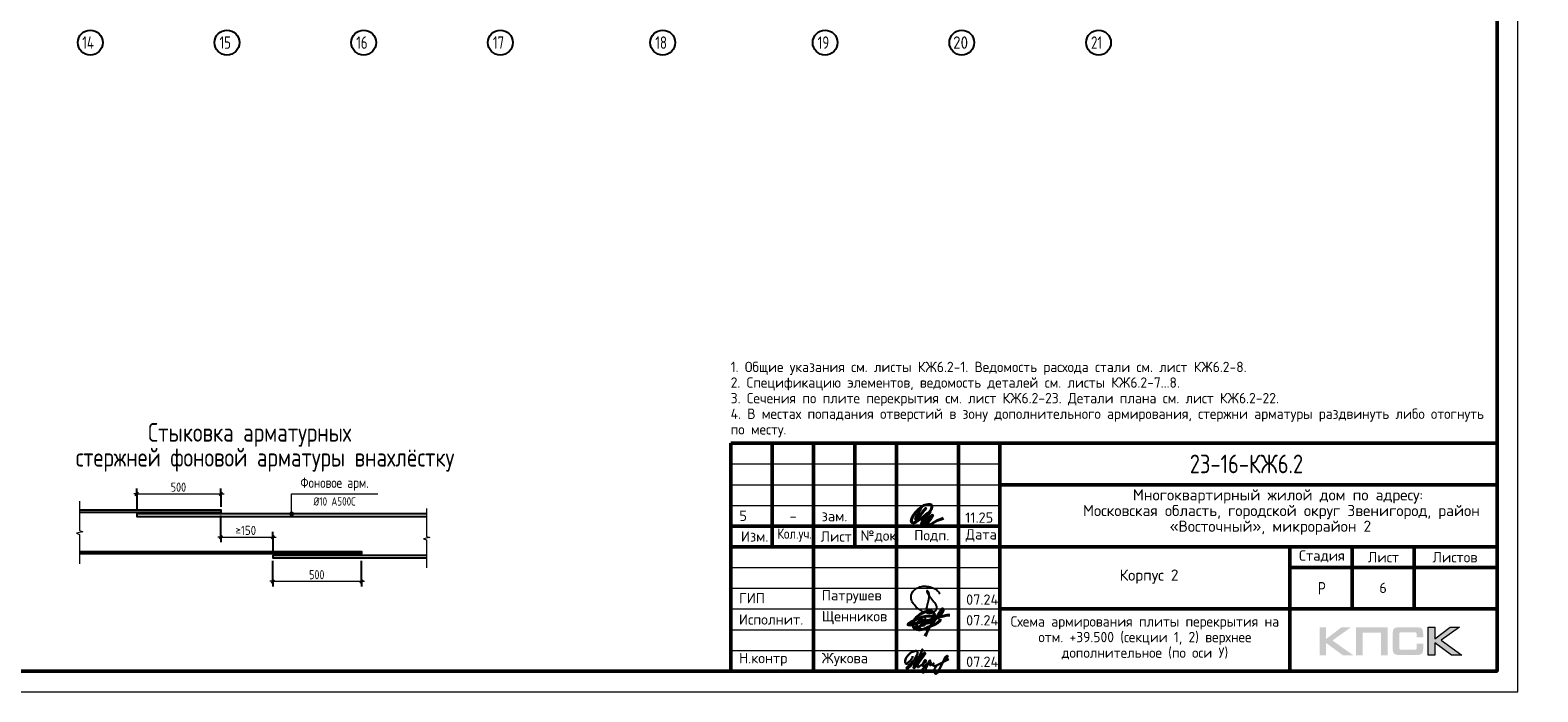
# Model space of a CAD drawing. Header units: millimetres. Extents: x 40580 to 1930067, y -240640 to 81020.
# Tile 111 of 246: x 477735 to 514133, y -240264 to -224294. Entities that reach past the tile are written whole.
import ezdxf

# ---------------------------------------------------------------- set-up
doc = ezdxf.new("R2010")
doc.units = ezdxf.units.MM
doc.linetypes.add('CENTER', pattern=[2, 1.25, -0.25, 0.25, -0.25])
for name, color, linetype, lineweight in [('Standard', 7, 'Continuous', 25), ('ОСИ', 7, 'CENTER', 15), ('Основная', 7, 'Continuous', 40), ('Примечания', 7, 'Continuous', 13), ('Текст_ общее', 7, 'Continuous', 25)]:
    doc.layers.add(name, color=color, linetype=linetype, lineweight=lineweight)
doc.styles.add('GOST 2.304', font='isocpeur.ttf', dxfattribs={"width": 0.8})
doc.styles.add('ISOCPEUR', font='isocpeur.ttf')

# ---------------------------------------------------------------- blocks, each defined once
blk = doc.blocks.new('яяя')
at = {"lineweight": 30}
for points in [[(345424, 110432), (345425, 110410), (345424, 110397), (345417, 110379), (345406, 110350), (345390, 110319), (345357, 110275), (345310, 110221), (345265, 110176), (345198, 110110), (345161, 110077), (345133, 110066), (345116, 110066), (345102, 110075), (345090, 110091), (345082, 110115), (345074, 110146), (345066, 110182), (345064, 110206), (345067, 110234), (345077, 110278), (345095, 110320), (345114, 110361), (345134, 110395), (345159, 110428), (345195, 110469), (345228, 110506), (345284, 110560), (345331, 110595), (345379, 110625), (345435, 110648), (345486, 110670), (345532, 110686), (345573, 110696), (345605, 110698), (345621, 110695), (345635, 110687), (345648, 110671), (345656, 110649), (345659, 110625), (345659, 110583), (345656, 110553), (345647, 110523), (345635, 110489), (345387, 110033), (345349, 109985), (345311, 109948), (345247, 109889), (345209, 109858), (345192, 109844), (345180, 109837), (345157, 109833), (345150, 109835), (345140, 109842), (345135, 109856), (345138, 109881), (345148, 109892), (345183, 109930), (345267, 110024), (345343, 110105), (345455, 110213), (345617, 110343), (345775, 110456), (345811, 110526), (345838, 110607), (345890, 110740), (345902, 110771), (345698, 110295), (345672, 110226), (345626, 110132), (345572, 110032), (345518, 109953), (345481, 109918), (345497, 110001), (345567, 110147), (345655, 110301), (345760, 110442)], [(345481, 109918), (345476, 109896), (345475, 109874), (345485, 109861), (345506, 109866), (345539, 109891), (345632, 109983), (345968, 110450), (346022, 110527), (346029, 110560), (346027, 110579), (346026, 110590), (346010, 110605), (345993, 110609), (345975, 110601), (345962, 110584), (345954, 110562), (345857, 110421), (345783, 110292), (345741, 110183), (345701, 110079), (345665, 109985), (345660, 109952), (345666, 109929), (345669, 109915), (345682, 109910), (345702, 109914), (345735, 109941), (345846, 110007), (346065, 110160), (346075, 110193), (346070, 110217), (346066, 110236), (346052, 110241), (346030, 110241), (346007, 110228), (345978, 110203), (345960, 110164), (345892, 110010), (345895, 109986), (345904, 109966), (345925, 109964), (345969, 109968), (346045, 110000), (346218, 110114), (346261, 110154), (346280, 110184), (346282, 110210), (346278, 110225), (346263, 110229), (346241, 110222), (346220, 110198), (346162, 110049), (345989, 109904), (345932, 109849), (345906, 109805), (345891, 109739), (345890, 109690), (345899, 109652), (345924, 109647), (345956, 109655), (345980, 109674), (346058, 109838), (346158, 110046), (346261, 110098), (346314, 110120), (346292, 110079), (346269, 110036), (346261, 110008), (346267, 109998), (346293, 109998), (346363, 110039), (346445, 110095), (346421, 110068), (346414, 110040), (346407, 110011), (346416, 109990), (346466, 109972), (346509, 109977), (346574, 109984), (347172, 110293)], [(346586, 109971), (346543, 109917), (346509, 109873), (346489, 109825), (346475, 109767), (346472, 109710), (346478, 109675), (346485, 109641), (346501, 109621), (346517, 109602), (346542, 109589), (346568, 109592), (346605, 109620), (346680, 109731), (346736, 109842), (346865, 110115), (346962, 110290), (346969, 110318), (346979, 110360), (347013, 110403), (347056, 110434), (347091, 110450), (347109, 110450), (347121, 110434), (347115, 110405), (347072, 110355), (347012, 110307), (346924, 110222)]]:
    blk.add_lwpolyline(points, dxfattribs=at)
blk = doc.blocks.new('Из_буфера32210')
at = {"color": 7, "lineweight": 25}
blk.add_lwpolyline([(357, 84), (386, 160), (399, 213), (405, 239), (412, 268), (420, 299), (427, 339), (434, 380), (437, 414), (438, 442), (436, 466), (430, 489), (425, 504), (417, 519), (409, 531), (405, 535), (403, 536), (400, 539), (394, 541), (387, 543), (383, 542), (379, 539), (377, 534), (377, 528), (379, 523), (438, 428), (470, 382), (484, 365), (504, 341), (528, 310), (551, 280), (562, 264), (575, 247), (582, 235), (589, 220), (599, 198), (606, 184), (610, 167), (611, 155), (612, 143), (611, 127), (609, 116), (603, 96), (596, 82), (588, 69), (579, 56), (563, 43), (551, 34), (539, 25), (524, 16), (511, 10), (494, 5), (481, 3), (456, 0), (432, 1), (415, 3), (396, 6), (375, 11), (355, 19), (336, 24), (310, 31), (293, 39), (269, 53), (243, 69), (223, 80), (202, 93), (180, 109), (152, 128), (126, 152), (98, 182), (77, 211), (52, 241), (32, 266), (20, 293), (8, 329), (3, 348), (1, 373), (0, 393), (1, 417), (6, 440), (13, 454), (20, 476), (26, 497), (38, 517), (47, 529), (60, 548), (75, 563), (95, 581), (115, 593), (135, 606), (161, 618), (187, 628), (213, 638), (251, 647), (282, 653), (319, 655), (353, 655), (384, 652), (418, 648), (460, 641), (503, 628), (544, 611), (579, 594), (611, 573), (639, 545), (666, 515), (679, 496), (694, 471)], dxfattribs=at)

msp = doc.modelspace()

# ---------------------------------------------------------------- hatches: boundary and pattern name
h = msp.add_hatch(color=256)
h.paths.add_polyline_path([(509619.8, -238706.9), (509392.3, -238706.9), (509020.2, -238987), (509020.2, -238706.9), (508862.6, -238706.9), (508862.6, -239379), (509020.2, -239379), (509020.2, -239083.8), (509422.7, -239379), (509674.4, -239379), (509173.8, -239023.6)])
h.paths.add_polyline_path([(509902.6, -238833.4), (510347.9, -238833.4), (510347.9, -239379), (510504.1, -239379), (510504.1, -238706.9), (510337.5, -238706.9), (509746.3, -238706.9), (509746.3, -238865.9), (509746.3, -239379), (509902.6, -239379)])
h.paths.add_polyline_path([(511642.3, -238703.4), (511484.7, -238703.4), (511484.7, -239376.3), (511642.3, -239376.3), (511642.3, -239080.3), (512044.7, -239376.3), (512296.4, -239376.3), (511795.8, -239020.1), (512241.8, -238703.4), (512015, -238703.4), (511642.3, -238983.5)])
msp.add_hatch(color=256).paths.add_polyline_path([(511353.3, -238778.1), (511351.2, -238770.5), (511348.4, -238764.3), (511345, -238758.1), (511341.5, -238751.9), (511338.1, -238747), (511333.9, -238742.2), (511329.8, -238737.3), (511325.6, -238733.2), (511320.1, -238729.7), (511314.6, -238725.6), (511308.3, -238722.1), (511301.4, -238719.4), (511294.5, -238716.6), (511286.9, -238713.8), (511279.3, -238711.7), (511261.3, -238708.3), (511241.9, -238705.5), (511220.5, -238704.1), (511197, -238703.4), (510795.9, -238703.4), (510772.4, -238704.1), (510751.7, -238705.5), (510731.6, -238708.3), (510714.4, -238711.7), (510706.1, -238714.5), (510698.4, -238716.6), (510691.5, -238719.4), (510685.3, -238722.8), (510679.1, -238725.6), (510672.9, -238729.7), (510668, -238733.2), (510663.2, -238737.3), (510659, -238742.2), (510655.6, -238747), (510651.4, -238751.9), (510648, -238758.1), (510645.2, -238764.3), (510642.4, -238771.2), (510639.7, -238778.1), (510637.6, -238785.7), (510634.1, -238802.3), (510631.4, -238820.3), (510629.3, -238840.4), (510629.3, -238862.5), (510629.3, -239216.5), (510629.3, -239238.6), (510631.4, -239258.7), (510634.1, -239277.4), (510637.6, -239294), (510639.7, -239301.6), (510642.4, -239308.5), (510645.2, -239315.4), (510648, -239321.6), (510651.4, -239327.2), (510655.6, -239332.7), (510659, -239337.5), (510663.2, -239342.4), (510668, -239346.5), (510673.6, -239350), (510679.1, -239353.4), (510685.3, -239356.9), (510691.5, -239360.3), (510699.1, -239362.4), (510706.1, -239365.2), (510714.4, -239367.3), (510731.6, -239371.4), (510751.7, -239373.5), (510773.1, -239375.6), (510795.9, -239376.3), (511197, -239376.3), (511220.5, -239375.6), (511241.9, -239374.2), (511261.3, -239371.4), (511278.6, -239368), (511286.9, -239365.2), (511294.5, -239363.1), (511301.4, -239360.3), (511308.3, -239356.9), (511314.6, -239354.1), (511320.1, -239350), (511325.6, -239346.5), (511329.8, -239342.4), (511333.9, -239338.2), (511338.1, -239332.7), (511341.5, -239327.8), (511345, -239321.6), (511348.4, -239315.4), (511351.2, -239309.2), (511353.3, -239301.6), (511356, -239294), (511359.5, -239277.4), (511362.3, -239259.4), (511363.6, -239238.6), (511364.3, -239216.5), (511364.3, -239105.2), (511207.4, -239105.2), (511207.4, -239195.8), (511207.4, -239202), (511206.7, -239208.2), (511205.3, -239213.8), (511203.9, -239219.3), (511201.8, -239224.1), (511199.8, -239228.3), (511197, -239232.4), (511193.5, -239235.9), (511190.1, -239239.3), (511185.9, -239242.1), (511181.1, -239244.2), (511176.3, -239246.3), (511171.4, -239247.6), (511165.2, -239248.3), (511159, -239249), (511152.7, -239249.7), (510829.1, -239249.7), (510823.6, -239249), (510818.8, -239248.3), (510814.6, -239246.3), (510810.5, -239244.2), (510806.3, -239241.4), (510802.9, -239238.6), (510799.4, -239235.2), (510796.6, -239231), (510793.9, -239226.9), (510791.8, -239222.7), (510789.7, -239217.9), (510788.3, -239213.1), (510786.3, -239203.4), (510785.6, -239193.7), (510785.6, -238870.8), (510785.6, -238865.3), (510786.3, -238859.7), (510787.6, -238854.9), (510789, -238850), (510790.4, -238845.9), (510792.5, -238842.4), (510795.3, -238839), (510798, -238835.5), (510801.5, -238832.8), (510804.9, -238830), (510809.1, -238827.9), (510813.2, -238826.5), (510818.1, -238825.1), (510822.9, -238824.5), (510828.4, -238823.8), (510834, -238823.8), (511152.7, -238823.8), (511159, -238823.8), (511165.2, -238824.5), (511170.7, -238825.8), (511175.6, -238827.2), (511180.4, -238829.3), (511185.2, -238831.4), (511189.4, -238834.8), (511192.9, -238837.6), (511196.3, -238841.7), (511199.1, -238845.9), (511201.8, -238850), (511203.9, -238854.9), (511205.3, -238859.7), (511206.7, -238865.3), (511207.4, -238871.5), (511207.4, -238877.7), (511207.4, -238951.7), (511364.3, -238951.7), (511364.3, -238862.5), (511363.6, -238840.4), (511362.3, -238820.3), (511359.5, -238802.3), (511355.3, -238785.7)])
at = {"layer": 'Примечания', "linetype": 'Continuous', "lineweight": 13, "transparency": 33554687}
for points in [[(484003.4, -235969.9), (484093.4, -235969.9), (484087.1, -235947.4)], [(484003.4, -235969.9), (484087.1, -235947.4), (484009.7, -235947.4)], [(484009.7, -235992.4), (484093.4, -235969.9), (484003.4, -235969.9)], [(484009.7, -235947.4), (484087.1, -235947.4), (484070.9, -235931.2)], [(484009.7, -235947.4), (484070.9, -235931.2), (484025.9, -235931.2)], [(484009.7, -235992.4), (484087.1, -235992.4), (484093.4, -235969.9)], [(484025.9, -236008.6), (484087.1, -235992.4), (484009.7, -235992.4)], [(484025.9, -235931.2), (484070.9, -235931.2), (484048.4, -235924.9)], [(484025.9, -236008.6), (484070.9, -236008.6), (484087.1, -235992.4)], [(484070.9, -236008.6), (484025.9, -236008.6), (484048.4, -236014.9)]]:
    msp.add_hatch(color=7, dxfattribs=at).paths.add_polyline_path(points)

# ---------------------------------------------------------------- linework, layer by layer
at = {"lineweight": 0}
msp.add_lwpolyline([(511484.7, -239376.3), (511484.7, -238703.4), (511642.3, -238703.4), (511642.3, -238983.5), (512015, -238703.4), (512241.8, -238703.4), (511795.8, -239020.1), (512296.4, -239376.3), (512044.7, -239376.3), (511642.3, -239080.3), (511642.3, -239376.3), (511484.7, -239376.3)], close=True, dxfattribs=at)
at = {"layer": 'Standard', "color": 7, "linetype": 'Continuous', "lineweight": 50, "transparency": 33554687}
for p, q in [((494646.8, -239763.9), (494646.8, -234263.9)), ((494646.8, -234263.9), (513146.8, -234263.9)), ((495646.8, -236763.9), (495646.8, -234263.9)), ((496646.8, -239763.9), (496646.8, -234263.9)), ((497646.8, -236763.9), (497646.8, -234263.9)), ((498646.8, -239763.9), (498646.8, -234263.9)), ((500146.8, -239763.9), (500146.8, -234263.9)), ((501146.8, -239763.9), (501146.8, -234263.9)), ((501146.8, -235263.9), (513146.8, -235263.9)), ((494646.8, -236263.9), (501146.8, -236263.9)), ((494646.8, -236263.9), (501146.8, -236263.9)), ((494646.8, -236763.9), (501146.8, -236763.9)), ((494646.8, -236763.9), (501146.8, -236763.9)), ((501146.8, -236763.9), (513146.8, -236763.9)), ((508146.8, -238263.9), (508146.8, -236763.9)), ((509646.8, -238263.9), (509646.8, -236763.9)), ((511146.8, -238263.9), (511146.8, -236763.9)), ((508146.8, -237263.9), (513146.8, -237263.9)), ((501146.8, -238263.9), (513146.8, -238263.9)), ((508146.8, -239763.9), (508146.8, -238263.9)), ((508146.8, -239763.9), (508146.8, -238263.9))]:
    msp.add_line(p, q, dxfattribs=at)
at = {"layer": 'Standard', "color": 7, "linetype": 'Continuous', "lineweight": 25, "transparency": 33554687}
for p, q in [((513146.8, -239763.9), (513146.8, -234263.9)), ((494646.8, -239763.9), (513146.8, -239763.9)), ((494646.8, -239763.9), (513146.8, -239763.9)), ((494646.8, -239763.9), (513146.8, -239763.9))]:
    msp.add_line(p, q, dxfattribs=at)
at = {"layer": 'Standard', "color": 7, "linetype": 'Continuous', "lineweight": 13, "transparency": 33554687}
for p, q in [((494646.8, -234763.9), (501146.8, -234763.9)), ((494646.8, -235263.9), (501146.8, -235263.9)), ((494646.8, -235763.9), (501146.8, -235763.9)), ((494646.8, -237263.9), (501146.8, -237263.9)), ((494646.8, -237763.9), (501146.8, -237763.9)), ((494646.8, -237763.9), (501146.8, -237763.9)), ((494646.8, -238263.9), (501146.8, -238263.9)), ((494646.8, -238263.9), (501146.8, -238263.9)), ((494646.8, -238763.9), (501146.8, -238763.9)), ((494646.8, -239263.9), (501146.8, -239263.9))]:
    msp.add_line(p, q, dxfattribs=at)
msp.add_lwpolyline([(454246.8, -240263.9), (513646.8, -240263.9), (513646.8, -198263.9), (454246.8, -198263.9), (454246.8, -240263.9)], close=True, dxfattribs=at)
at = {"layer": 'Standard', "color": 7, "linetype": 'Continuous', "lineweight": 50, "transparency": 33554687}
msp.add_lwpolyline([(456246.8, -198763.9), (513146.8, -198763.9), (513146.8, -239763.9), (456246.8, -239763.9), (456246.8, -198763.9)], close=True, dxfattribs=at)
at = {"layer": 'ОСИ', "color": 7, "linetype": 'Continuous', "lineweight": -3, "transparency": 33554687}
for centre in [(479186.8, -224593.9), (482486.8, -224593.9), (485786.8, -224593.9), (489086.8, -224593.9), (493006.8, -224593.9), (496926.8, -224593.9), (500226.8, -224593.9), (503526.8, -224593.9)]:
    msp.add_circle(centre, 300, dxfattribs=at)
at = {"layer": 'Основная', "color": 7, "ltscale": 100}
msp.add_spline([(499239.6, -235826.4), (499170.3, -235952.7), (499113.2, -236074.7), (499113.2, -236102.6), (499147.9, -236084.7), (499245.2, -235979.6), (499357, -235832), (499276.5, -235936), (499213.9, -236031), (499221.7, -236092.5), (499281, -236087), (499359.3, -236021), (499451, -235912.5), (499502.4, -235808.5), (499495.7, -235760.4), (499411.4, -235744.1), (499336.9, -235754.8), (499207.2, -235839.8), (499089.7, -235949.4), (499032.7, -236046.7), (499011.4, -236119.4), (499012.6, -236166.4), (499052.8, -236184.3), (499121, -236160.8), (499308.9, -236035.5), (499463.3, -235908), (499307.6, -236118.9), (499252, -236216.2), (499251.9, -236234.6), (499285.4, -236217.8), (499379.4, -236120.5), (499504.7, -236005.3), (499523.7, -236000.8), (499505.8, -236043.3), (499428.7, -236155.2), (499381.6, -236242.4), (499388.3, -236261.4), (499424.1, -236252.5), (499587.4, -236152.9), (499782, -236074.7)], degree=3, dxfattribs=at)
at = {"layer": 'Основная'}
for points in [[(499340.1, -238922.6), (499458.6, -238691.4), (499608.9, -238479.5), (499700.4, -238320.9), (499724.5, -238287.6), (499746, -238265.6), (499757.8, -238263.3), (499764.7, -238262.4), (499770, -238263.8), (499773.9, -238266.5), (499776, -238270.8), (499776.9, -238273.9), (499779, -238280.8), (499778.5, -238284.3), (499778.3, -238291.7), (499776.9, -238295.6), (499775.7, -238307.1), (499763.2, -238333.2), (499733.9, -238376.5), (499685.6, -238428.8), (499626.9, -238470.7), (499592.1, -238491.6), (499573, -238495.5), (499398.1, -238544), (499204.3, -238588.6), (499069.1, -238627.4), (498988.4, -238647.2), (498944.3, -238649.2), (498923.8, -238638.7), (498935.1, -238629.3), (498945.5, -238615.7), (498962.9, -238604.3), (499026.1, -238566.5), (499115.3, -238523.4), (499205.2, -238484.2), (499291.4, -238456.8), (499375.3, -238439.1), (499479, -238435.4), (499526.7, -238432.7)], [(499701.5, -238510.2), (499699, -238550.1), (499680.7, -238565.1), (499649.1, -238590.9), (499570.1, -238636.7), (499490.2, -238668.3), (499417, -238704), (499259.7, -238760.2), (499166.5, -238761.3), (499122.7, -238750.2), (499094.4, -238732.5), (499077.2, -238721.4), (499061.2, -238692.5), (499051.7, -238663.7), (499056.7, -238610.5), (499062.8, -238570.5), (499088.9, -238520.6), (499119.8, -238480.9), (499169.3, -238433.6), (499212.5, -238397), (499272.4, -238367), (499335.1, -238336.5), (499398.9, -238314.3), (499437.9, -238308.8), (499485.9, -238312.7), (499507.6, -238324.9), (499531.7, -238343), (499545.3, -238359.8), (499562.5, -238382.5), (499563.6, -238413), (499561.9, -238429.1), (499557.5, -238449.4), (499550.8, -238465.2), (499539.7, -238475.1), (499527, -238475.1), (499516.4, -238468.5), (499517.5, -238444.1), (499528.1, -238431.9), (499577.3, -238448.3), (499600.3, -238459.7), (499652.1, -238478.2), (499667.4, -238485.6), (499677.6, -238492.3)], [(499274.1, -238630.3), (499273, -238548.5), (499263.7, -238526), (499242.3, -238517.5), (499225.3, -238528.2), (499207.5, -238543.3), (499184.6, -238569.6), (499162.1, -238593.2), (499145.4, -238619.1), (499141.7, -238640.6), (499135.1, -238677.9), (499138.4, -238692.3), (499152.4, -238714.9), (499173.9, -238717.5), (499202.3, -238704.1), (499226.4, -238673.8), (499244.5, -238656.5), (499268.2, -238637.2), (499305.5, -238568.8), (499326.2, -238535.6), (499343.9, -238514.1), (499277, -238622.4), (499278.9, -238643.9), (499283.3, -238662.7), (499304.4, -238651.3), (499329.2, -238638.7), (499361.3, -238609.1), (499364.3, -238604), (499373.1, -238575.1), (499378.3, -238560.3), (499380.2, -238554.4), (499376.5, -238590.7), (499379.4, -238603.6), (499395.7, -238602.9), (499417.9, -238596.2), (499437.5, -238563.3), (499439.3, -238544.4), (499429.7, -238595.1), (499439.3, -238595.5), (499471.9, -238583.3), (499496.6, -238565.9), (499499.6, -238532.2), (499501.4, -238517.8), (499504.4, -238548.5), (499522.9, -238549.6), (499540.2, -238547.4), (499553.2, -238513), (499555.8, -238504.9), (499555.4, -238512.6), (499550.6, -238538.2), (499566.9, -238542.6)], [(499605, -238485.7), (499664.9, -238467.5), (499736.2, -238445.5), (499774.3, -238437.5), (499843.7, -238419), (499899.6, -238412.4), (499940.3, -238413.1)]]:
    msp.add_spline(points, degree=3, dxfattribs=at)
at = {"layer": 'Примечания', "color": 7, "linetype": 'Continuous', "lineweight": 13, "transparency": 33554687}
for p, q in [((480310.9, -235484.3), (480235.9, -235484.3)), ((480310.9, -235484.3), (482340.9, -235484.3)), ((482340.9, -235484.3), (482415.9, -235484.3)), ((478929.5, -235662.4), (478929.5, -236373.3)), ((487307, -235842.4), (487307, -236513.4)), ((484003.4, -235969.9), (484003.4, -235969.9)), ((484048.4, -235924.9), (484048.4, -235924.9)), ((484048.4, -236014.9), (484048.4, -236014.9)), ((484093.4, -235969.9), (484093.4, -235969.9)), ((479004.5, -236403.5), (478854.5, -236433.8)), ((478854.5, -236433.8), (478929.5, -236464.1)), ((478929.5, -236373.3), (479004.5, -236403.5)), ((478929.5, -236464.1), (478929.5, -237174.9)), ((482340.9, -236527.1), (482265.9, -236527.1)), ((482340.9, -236527.1), (483595.9, -236527.1)), ((483595.9, -236527.1), (483670.9, -236527.1)), ((487382, -236541.9), (487232, -236570.5)), ((487232, -236570.5), (487307, -236599)), ((487307, -236513.4), (487382, -236541.9)), ((487307, -236599), (487307, -237269.9)), ((478929.5, -237174.9), (478929.5, -237174.9)), ((487307, -237269.9), (487307, -237269.9)), ((483595.9, -237596.1), (483520.9, -237596.1)), ((483595.9, -237596.1), (485735.9, -237596.1)), ((485735.9, -237596.1), (485810.9, -237596.1))]:
    msp.add_line(p, q, dxfattribs=at)
at = {"layer": 'Примечания', "color": 7, "linetype": 'Continuous', "lineweight": 25, "transparency": 33554687}
for p, q in [((480273.4, -235521.8), (480348.4, -235446.8)), ((482303.4, -235521.8), (482378.4, -235446.8)), ((482303.4, -236564.6), (482378.4, -236489.6)), ((483558.4, -236564.6), (483633.4, -236489.6)), ((483558.4, -237633.6), (483633.4, -237558.6)), ((485698.4, -237633.6), (485773.4, -237558.6))]:
    msp.add_line(p, q, dxfattribs=at)
at = {"layer": 'Примечания', "color": 253, "linetype": 'Continuous', "lineweight": -3, "true_color": 0xa0a0a0, "transparency": 33554687}
for p, q in [((480310.9, -235484.3), (480310.9, -235359.3)), ((480310.9, -235484.3), (480310.9, -235609.3)), ((480310.9, -235484.3), (480310.9, -235894.9)), ((482340.9, -235484.3), (482340.9, -235359.3)), ((482340.9, -235484.3), (482340.9, -235609.3)), ((482340.9, -235484.3), (482340.9, -235799.9)), ((482340.9, -236527.1), (482340.9, -236009.9)), ((482340.9, -236527.1), (482340.9, -236402.1)), ((482340.9, -236527.1), (482340.9, -236652.1)), ((483595.9, -236527.1), (483595.9, -236402.1)), ((483595.9, -236527.1), (483595.9, -236652.1)), ((483595.9, -236527.1), (483595.9, -236894.9)), ((483595.9, -237596.1), (483595.9, -237104.9)), ((485735.9, -237596.1), (485735.9, -237104.9)), ((483595.9, -237596.1), (483595.9, -237471.1)), ((483595.9, -237596.1), (483595.9, -237721.1)), ((485735.9, -237596.1), (485735.9, -237471.1)), ((485735.9, -237596.1), (485735.9, -237721.1))]:
    msp.add_line(p, q, dxfattribs=at)
at = {"layer": 'Примечания', "color": 7, "linetype": 'Continuous', "lineweight": 13, "transparency": 33554687}
msp.add_lwpolyline([(484048.4, -235969.9), (484048.4, -235484.3), (486125.9, -235484.3)], dxfattribs=at)
at = {"layer": 'Примечания', "color": 7, "linetype": 'Continuous', "lineweight": 25, "transparency": 33554687}
for points in [[(478929.5, -235874.9), (482340.9, -235874.9), (482340.9, -235934.9), (478929.5, -235934.9)], [(487307, -235969.9), (480310.9, -235969.9), (480310.9, -236029.9), (487307, -236029.9)], [(478929.5, -236874.9), (485735.9, -236874.9), (485735.9, -236934.9), (478929.5, -236934.9)], [(487307, -236969.9), (483595.9, -236969.9), (483595.9, -237029.9), (487307, -237029.9)]]:
    msp.add_lwpolyline(points, dxfattribs=at)
at = {"layer": 'Примечания', "color": 7, "linetype": 'Continuous', "lineweight": 13, "transparency": 33554687}
msp.add_circle((484048.4, -235969.9), 45, dxfattribs=at)

# ---------------------------------------------------------------- block references
at = {"color": 1, "ltscale": 100}
msp.add_blockref('Из_буфера32210', (499001.9, -238370.1), dxfattribs=at)
at = {"color": 2, "lineweight": 60, "xscale": 0.5, "yscale": 0.5, "zscale": 0.5}
msp.add_blockref('яяя', (326326.1, -294622.4), dxfattribs=at)

# ---------------------------------------------------------------- texts
at = {"layer": 'Standard', "color": 7, "linetype": 'Continuous', "lineweight": 25, "transparency": 33554687, "style": 'ISOCPEUR'}
for s, insert, char_height, width, attachment_point in [('\\W0.75;21', (503346.8, -224743.9), 300, 472.649, 7), ('Многоквартирный\\~жилой\\~дом\\~по\\~адресу:\\~', (504356.9, -235718.8), 270, 5717.074, 7), ('11.25', (500307.3, -236183.9), 250, 693.365, 7), ('Московская\\~область,\\~городской\\~округ\\~Звенигород,\\~район\\~', (503150.9, -236096.8), 270, 8136.215, 7), ('5', (494948.9, -235889.1), 250, 283.333, 2), ('-', (496153.4, -235898), 250, 283.333, 2), ('зам.', (497153.4, -235898), 250, 283.333, 2), ('«Восточный»,\\~микрорайон\\~2', (505243.4, -236474.8), 270, 3952.822, 7), ('Изм.', (494894.7, -236639.1), 250, 631.146, 7), ('\\W0.83;Кол.уч.', (495773.8, -236639.1), 250, 799.955, 7), ('Лист', (496817.7, -236639.1), 250, 782.227, 7), ('№док.', (497782.2, -236656.4), 250, 853.387, 7), ('Подп.', (499078.1, -236649.5), 250, 764.532, 7), ('Дата', (500319.9, -236639.1), 250, 782.22, 7), ('Стадия', (508367.3, -237139.1), 250, 1031.11, 7), ('Лист', (510030.4, -237139.1), 250, 782.22, 7), ('Листов', (511589.7, -237139.1), 250, 1066.504, 7), ('Корпус\\~2', (504034.9, -237653.8), 270, 1362.869, 7), ('\\W0.77;Р', (508823.8, -237913.8), 300, 262.919, 7), ('ГИП', (494846.8, -238126.4), 250, 586.804, 7), ('Патрушев', (496846.8, -238126.4), 250, 1386.365, 7), ('07.24', (500329.9, -238162.6), 250, 817.621, 7), ('Исполнит.', (494846.8, -238642.1), 250, 1386.359, 7), ('Щенников', (496846.8, -238632.5), 250, 1333.081, 7), ('07.24', (500329.9, -238662.6), 250, 817.621, 7), ('Н.контр', (494846.8, -239642.1), 250, 1102.081, 7), ('Жукова', (496846.8, -239642.1), 250, 1031.11, 7), ('07.24', (500329.9, -239662.6), 250, 817.621, 7)]:
    msp.add_mtext(s, dxfattribs=dict(at, insert=insert, char_height=char_height, width=width, attachment_point=attachment_point))
at = {"layer": 'Standard', "color": 7, "linetype": 'Continuous', "lineweight": 13, "transparency": 33554687, "insert": (494646.8, -232297.2), "char_height": 250, "width": 18500, "attachment_point": 1, "line_spacing_factor": 0.903614, "style": 'GOST 2.304'}
msp.add_mtext('{\\W0.9524;1. Общие указания см. листы КЖ6.2-1. Ведомость расхода стали см. лист КЖ6.2-8.}\\P{\\W0.9524;2. Спецификацию элементов, ведомость деталей см. листы КЖ6.2-7...8.}\\P{\\W0.9524;3. Сечения по плите перекрытия см. лист КЖ6.2-23. Детали плана см. лист КЖ6.2-22.}\\P{\\W0.9524;4. В местах попадания отверстий в зону дополнительного армирования, стержни арматуры раздвинуть либо отогнуть по месту.}', dxfattribs=at)
at = {"layer": 'Standard', "color": 7, "linetype": 'Continuous', "lineweight": 50, "transparency": 33554687, "insert": (505729.4, -234988.8), "char_height": 450, "width": 3070.532, "attachment_point": 7, "style": 'GOST 2.304'}
msp.add_mtext('23-16-КЖ6.2', dxfattribs=at)
at = {"layer": 'Standard', "color": 7, "linetype": 'Continuous', "lineweight": 13, "transparency": 33554687, "insert": (510396.8, -237753.9), "char_height": 250, "width": 272.222, "attachment_point": 5, "style": 'ISOCPEUR'}
msp.add_mtext('\\A1;{\\fISOCPEUR|i0|b0;\\H250.000000;\\W1.000000;\\C7;6}\\P', dxfattribs=at)
at = {"layer": 'Standard', "color": 7, "linetype": 'Continuous', "lineweight": 25, "transparency": 33554687, "insert": (504646.8, -238440.1), "char_height": 250, "width": 7000, "attachment_point": 2, "line_spacing_factor": 0.903614, "style": 'ISOCPEUR'}
msp.add_mtext('{\\W0.9524;Схема армирования плиты перекрытия на отм. +39.500 (секции 1, 2) верхнее дополнительное (по оси У)}', dxfattribs=at)
at = {"layer": 'ОСИ', "color": 7, "linetype": 'Continuous', "lineweight": 25, "transparency": 33554687, "char_height": 300, "attachment_point": 7, "style": 'ISOCPEUR'}
for s, insert, width in [('\\W0.76;14', (478991.8, -224743.9), 504.559), ('\\W0.75;15', (482306.8, -224743.9), 472.641), ('\\W0.75;16', (485606.8, -224743.9), 472.649), ('\\W0.75;17', (488906.8, -224743.9), 472.649), ('\\W0.75;18', (492826.8, -224743.9), 472.649), ('\\W0.75;19', (496746.8, -224743.9), 472.649), ('\\W0.88;20', (500016.8, -224743.9), 551.54)]:
    msp.add_mtext(s, dxfattribs=dict(at, insert=insert, width=width))
at = {"layer": 'Примечания', "color": 7, "linetype": 'Continuous', "lineweight": 25, "transparency": 33554687, "attachment_point": 7, "style": 'GOST 2.304'}
for s, insert, char_height, width in [('Фоновое\\~арм.', (484259.3, -235409.3), 250, 1812.592), ('500', (481130.4, -235434.3), 220, 516.396), ('Ø10\\~А500С', (484575.9, -235769.3), 200, 1153.949), ('\\W0.87;≥150', (482693.4, -236477.1), 220, 667.615), ('500', (484470.4, -237546.1), 220, 516.396)]:
    msp.add_mtext(s, dxfattribs=dict(at, insert=insert, char_height=char_height, width=width))
at = {"layer": 'Текст_ общее', "color": 7, "linetype": 'Continuous', "lineweight": 50, "transparency": 33554687, "char_height": 450, "attachment_point": 7, "style": 'GOST 2.304'}
for s, insert, width in [('Схема\\~раскладки\\~стержней', (469020.7, -234348.9), 6428.76), ('Стыковка\\~арматурных', (480583.2, -234348.9), 5309.467), ('фоновой\\~и\\~дополнительной\\~арматуры', (468732, -234903.3), 6865.698), ('стержней\\~фоновой\\~арматуры\\~внахлёстку', (478836.4, -234949.4), 6502.979)]:
    msp.add_mtext(s, dxfattribs=dict(at, insert=insert, width=width))

doc.saveas('drawing.dxf')
